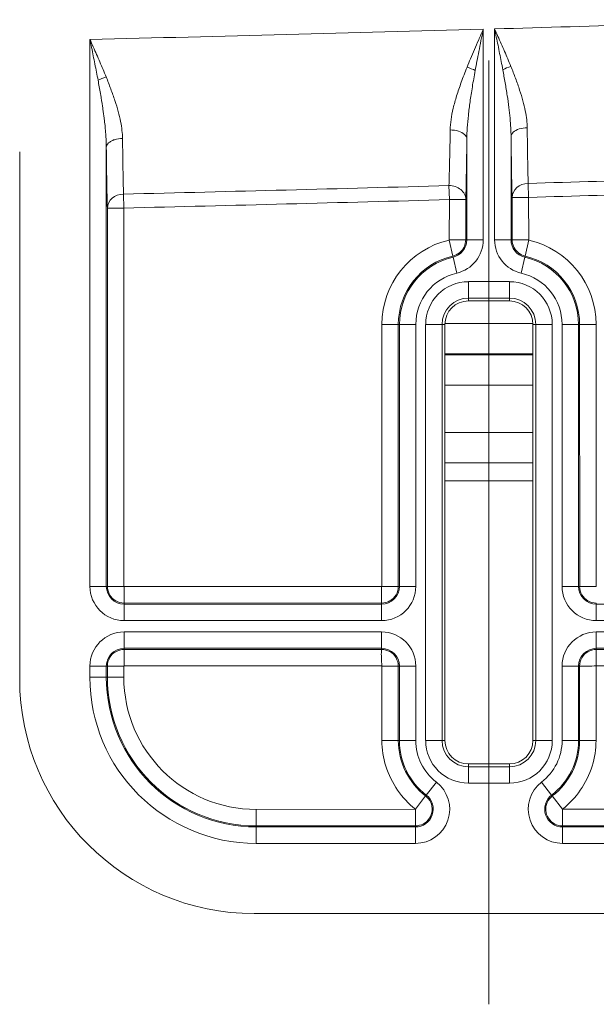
# Model space of a CAD drawing. Header units: inches. Extents: x 0 to 153, y 3 to 96.
# Tile 80 of 132: x 124.75 to 125.98, y 40.51 to 42.61. Entities that reach past the tile are written whole.
import ezdxf

# ---------------------------------------------------------------- set-up
doc = ezdxf.new("R2010")
doc.units = ezdxf.units.IN
doc.header["$LTSCALE"] = 4.5
doc.header["$MEASUREMENT"] = 0
doc.layers.add('Centerline (ANSI)', color=1, linetype='Continuous', lineweight=9, true_color=0xff0000)
doc.layers.add('Visible (ANSI)', color=7, linetype='Continuous', lineweight=18)
doc.layers.add('Visible Narrow (ANSI)', color=7, linetype='Continuous', lineweight=5)

msp = doc.modelspace()

# ---------------------------------------------------------------- linework, layer by layer
at = {"layer": 'Centerline (ANSI)', "linetype": 'Continuous'}
msp.add_line((125.7466, 40.5069), (125.7466, 42.5188), dxfattribs=at)
at = {"layer": 'Visible (ANSI)'}
for p, q in [((124.7466, 41.2004), (124.7466, 42.3245)), ((125.6622, 42.1367), (125.6972, 42.1367)), ((125.8316, 42.1364), (125.8237, 42.102)), ((125.7029, 42.0063), (125.7904, 42.0063)), ((125.6529, 41.0694), (125.6529, 41.9563)), ((125.8404, 41.9563), (125.8404, 41.0694)), ((125.8404, 41.6229), (125.6529, 41.6229)), ((124.9691, 41.3976), (124.9691, 41.3623)), ((125.7904, 41.0194), (125.7029, 41.0194)), ((127.8866, 40.7004), (125.2466, 40.7004))]:
    msp.add_line(p, q, dxfattribs=at)
for centre, radius, start, end in [((125.7029, 41.9563), 0.05, 90, 180), ((125.7904, 41.9563), 0.05, 0, 90), ((125.2466, 41.2004), 0.5, 180, 270), ((125.7029, 41.0694), 0.05, 180, 270), ((125.7904, 41.0694), 0.05, 270, 0)]:
    msp.add_arc(centre, radius, start, end, dxfattribs=at)
at = {"layer": 'Visible Narrow (ANSI)'}
for p, q in [((125.7345, 42.5857), (125.7345, 42.1367)), ((125.7587, 42.1367), (125.7587, 42.5863)), ((124.8962, 41.3979), (124.8962, 42.5639)), ((125.6995, 42.3518), (125.6995, 42.1367)), ((125.7937, 42.1367), (125.7937, 42.3565)), ((124.9312, 41.3979), (124.9312, 42.3337)), ((125.6614, 42.2522), (125.6622, 42.2224)), ((125.831, 42.2272), (125.8302, 42.2569)), ((124.9685, 42.2044), (124.9678, 42.2342)), ((125.6622, 42.2224), (125.662, 42.1363)), ((125.6622, 42.2224), (125.6972, 42.2224)), ((125.6972, 42.2224), (125.6972, 42.1367)), ((125.7962, 42.1367), (125.796, 42.2272)), ((125.831, 42.2272), (125.796, 42.2272)), ((125.8313, 42.1367), (125.831, 42.2272)), ((124.9685, 42.2044), (124.9335, 42.2044)), ((124.9338, 41.3979), (124.9335, 42.2044)), ((124.9688, 41.3979), (124.9685, 42.2044)), ((125.6618, 42.1361), (125.6696, 42.102)), ((125.6995, 42.1367), (125.6972, 42.1367)), ((125.6995, 42.1367), (125.7345, 42.1367)), ((125.7937, 42.1367), (125.7587, 42.1367)), ((125.7962, 42.1367), (125.7937, 42.1367)), ((125.8313, 42.1367), (125.796, 42.1367)), ((125.6701, 42.0997), (125.6695, 42.1022)), ((125.6701, 42.0997), (125.6779, 42.0656)), ((125.8232, 42.0997), (125.8154, 42.0656)), ((125.8237, 42.102), (125.8232, 42.0997)), ((125.7029, 42.0475), (125.7904, 42.0475)), ((125.7029, 42.0125), (125.7029, 42.0475)), ((125.7904, 42.0125), (125.7904, 42.0475)), ((125.7029, 42.0125), (125.7904, 42.0125)), ((125.7029, 42.0125), (125.7029, 42.0063)), ((125.7904, 42.0063), (125.7904, 42.0125)), ((125.8403, 41.9586), (125.6529, 41.9586)), ((125.5185, 41.9563), (125.5182, 41.3979)), ((125.5185, 41.9563), (125.5535, 41.9563)), ((125.5535, 41.9563), (125.5534, 41.3979)), ((125.5535, 41.9563), (125.5558, 41.9563)), ((125.5558, 41.9563), (125.5908, 41.9563)), ((125.5558, 41.9563), (125.5558, 41.3979)), ((125.5908, 41.9563), (125.5908, 41.3979)), ((125.6117, 41.0694), (125.6117, 41.9563)), ((125.6467, 41.9563), (125.6117, 41.9563)), ((125.6467, 41.0694), (125.6467, 41.9563)), ((125.6529, 41.9563), (125.6467, 41.9563)), ((125.8404, 41.9563), (125.8465, 41.9563)), ((125.8465, 41.9563), (125.8465, 41.0694)), ((125.8465, 41.9563), (125.8815, 41.9563)), ((125.8815, 41.9563), (125.8815, 41.0694)), ((125.9025, 41.3979), (125.9025, 41.9563)), ((125.9375, 41.9563), (125.9025, 41.9563)), ((125.9375, 41.3979), (125.9375, 41.9563)), ((125.9398, 41.9563), (125.9375, 41.9563)), ((125.94, 41.3979), (125.9398, 41.9563)), ((125.9748, 41.9563), (125.9398, 41.9563)), ((125.9751, 41.3979), (125.9748, 41.9563)), ((125.8404, 41.8936), (125.6529, 41.8936)), ((125.6529, 41.8916), (125.8404, 41.8916)), ((125.6529, 41.8266), (125.8404, 41.8266)), ((125.8404, 41.7262), (125.6529, 41.7262)), ((125.8404, 41.6614), (125.6529, 41.6614)), ((124.9312, 41.3979), (124.8962, 41.3979)), ((124.9312, 41.3979), (124.9338, 41.3979)), ((124.9688, 41.3979), (124.9335, 41.3979)), ((125.5179, 41.3976), (124.9691, 41.3976)), ((125.5179, 41.3976), (125.5179, 41.3623)), ((125.5182, 41.3979), (125.5535, 41.3979)), ((125.5534, 41.3979), (125.5558, 41.3979)), ((125.5558, 41.3979), (125.5908, 41.3979)), ((125.9375, 41.3979), (125.9025, 41.3979)), ((125.9375, 41.3979), (125.94, 41.3979)), ((125.9751, 41.3979), (125.9398, 41.3979)), ((125.5179, 41.3625), (124.9691, 41.3623)), ((124.9691, 41.36), (124.9691, 41.3623)), ((125.5179, 41.36), (124.9691, 41.36)), ((124.9691, 41.36), (124.9691, 41.325)), ((125.5179, 41.3625), (125.5179, 41.36)), ((125.5179, 41.36), (125.5179, 41.325)), ((125.9754, 41.36), (125.9754, 41.3623)), ((126.9431, 41.36), (125.9754, 41.36)), ((125.9754, 41.36), (125.9754, 41.325)), ((125.5179, 41.325), (124.9691, 41.325)), ((126.9431, 41.325), (125.9754, 41.325)), ((124.9691, 41.3008), (125.5179, 41.3008)), ((124.9691, 41.2658), (124.9691, 41.3008)), ((125.5179, 41.2658), (125.5179, 41.3008)), ((125.9754, 41.3008), (126.9431, 41.3008)), ((125.9754, 41.2658), (125.9754, 41.3008)), ((124.9691, 41.2658), (125.5179, 41.2658)), ((124.9691, 41.2633), (124.9691, 41.2658)), ((125.5179, 41.2658), (125.5179, 41.2634)), ((125.9754, 41.2633), (125.9754, 41.2658)), ((125.9754, 41.2658), (126.9431, 41.2658)), ((124.9691, 41.2282), (124.9691, 41.2635)), ((124.9691, 41.2633), (125.5179, 41.2634)), ((125.9754, 41.2282), (125.9754, 41.2635)), ((125.9754, 41.2633), (126.9431, 41.2634)), ((124.8962, 41.2043), (124.8962, 41.2279)), ((124.9312, 41.2279), (124.8962, 41.2279)), ((124.9312, 41.2043), (124.9312, 41.2279)), ((124.9336, 41.2279), (124.9312, 41.2279)), ((124.9335, 41.2043), (124.9336, 41.2279)), ((124.9688, 41.2279), (124.9335, 41.2279)), ((124.9685, 41.2043), (124.9688, 41.2279)), ((124.9691, 41.2282), (125.5182, 41.2282)), ((125.5182, 41.2279), (125.5185, 41.0694)), ((125.5182, 41.2279), (125.5535, 41.2279)), ((125.5532, 41.2279), (125.5535, 41.0694)), ((125.5558, 41.2279), (125.5532, 41.2279)), ((125.5558, 41.2279), (125.5908, 41.2279)), ((125.5558, 41.2279), (125.5558, 41.0694)), ((125.5908, 41.2279), (125.5908, 41.0694)), ((125.9025, 41.0694), (125.9025, 41.2279)), ((125.9375, 41.2279), (125.9025, 41.2279)), ((125.9398, 41.2279), (125.9375, 41.2279)), ((125.9375, 41.0694), (125.9375, 41.2279)), ((125.9398, 41.0694), (125.9398, 41.2279)), ((125.9748, 41.0694), (125.9751, 41.2282)), ((125.9752, 41.2282), (126.9432, 41.2282)), ((124.9312, 41.2043), (124.8962, 41.2043)), ((124.9335, 41.2043), (124.9312, 41.2043)), ((124.9685, 41.2043), (124.9335, 41.2043)), ((125.5185, 41.0694), (125.5535, 41.0694)), ((125.5535, 41.0694), (125.5558, 41.0694)), ((125.5558, 41.0694), (125.5908, 41.0694)), ((125.6467, 41.0694), (125.6117, 41.0694)), ((125.6529, 41.0694), (125.6467, 41.0694)), ((125.8404, 41.0694), (125.8465, 41.0694)), ((125.8465, 41.0694), (125.8815, 41.0694)), ((125.9375, 41.0694), (125.9025, 41.0694)), ((125.9398, 41.0694), (125.9375, 41.0694)), ((125.9748, 41.0694), (125.9398, 41.0694)), ((125.7029, 41.0194), (125.7029, 41.0133)), ((125.7904, 41.0194), (125.7904, 41.0133)), ((125.7904, 41.0133), (125.7029, 41.0133)), ((125.7029, 41.0133), (125.7029, 40.9783)), ((125.7904, 41.0133), (125.7904, 40.9783)), ((125.6131, 40.9529), (125.6345, 40.9806)), ((125.7904, 40.9783), (125.7029, 40.9783)), ((125.8802, 40.9529), (125.8588, 40.9806)), ((125.59, 40.9229), (125.6117, 40.9511)), ((125.6131, 40.9529), (125.6117, 40.951)), ((125.8817, 40.9509), (125.8802, 40.9529)), ((125.9032, 40.923), (125.8816, 40.9511)), ((125.59, 40.9227), (125.2505, 40.9223)), ((125.2505, 40.9223), (125.2505, 40.8873)), ((125.59, 40.9227), (125.59, 40.8873)), ((127.4031, 40.9227), (125.9033, 40.9227)), ((125.9033, 40.9227), (125.9033, 40.8873)), ((125.59, 40.8876), (125.2505, 40.8873)), ((125.2505, 40.8873), (125.2505, 40.885)), ((125.59, 40.885), (125.2505, 40.885)), ((125.2505, 40.885), (125.2505, 40.85)), ((125.59, 40.885), (125.59, 40.8876)), ((125.59, 40.885), (125.59, 40.85)), ((127.4028, 40.8876), (125.9033, 40.8873)), ((125.9033, 40.8873), (125.9033, 40.885)), ((127.4028, 40.885), (125.9033, 40.885)), ((125.9033, 40.885), (125.9033, 40.85)), ((125.59, 40.85), (125.2505, 40.85)), ((127.4028, 40.85), (125.9033, 40.85))]:
    msp.add_line(p, q, dxfattribs=at)
for centre, radius, start, end in [((120.7466, 218.4718), 175.9569, 271.632281, 271.842243), ((120.7466, 218.4718), 175.9569, 271.351335, 271.624397), ((120.7466, 218.4718), 176.2882, 271.652439, 271.842243), ((120.7466, 218.4718), 176.2882, 271.372066, 271.597568), ((120.7466, 218.4718), 176.318, 271.652439, 271.842243), ((120.7466, 218.4718), 176.318, 271.372066, 271.597568), ((125.7029, 41.9563), 0.1844, 102.882, 180), ((125.6616, 42.1367), 0.0379, 282.8837, 0), ((125.6616, 42.1367), 0.0729, 282.8837, 0), ((125.8316, 42.1367), 0.0729, 180, 257.1163), ((125.8316, 42.1367), 0.0379, 180, 257.1163), ((125.7904, 41.9563), 0.1844, 0, 77.116), ((125.7029, 41.9563), 0.1494, 102.8824, 180), ((125.7029, 41.9563), 0.1471, 102.8837, 180), ((125.7904, 41.9563), 0.1471, 0, 77.1163), ((125.7904, 41.9563), 0.1494, 0, 77.1161), ((125.7029, 41.9563), 0.1121, 102.8837, 180), ((125.7904, 41.9563), 0.1121, 0, 77.1163), ((125.7029, 41.9563), 0.0911, 90, 180), ((125.7904, 41.9563), 0.0911, 0, 90), ((125.7029, 41.9563), 0.0561, 90, 180), ((125.7904, 41.9563), 0.0561, 0, 90), ((124.9691, 41.3979), 0.0729, 180, 270), ((124.9691, 41.3979), 0.0379, 180, 270), ((125.5179, 41.3979), 0.0729, 270, 0), ((125.5179, 41.3979), 0.0379, 270, 0), ((125.9754, 41.3979), 0.0729, 180, 270), ((125.9754, 41.3979), 0.0379, 180, 270), ((124.9691, 41.2279), 0.0729, 90, 180), ((125.5179, 41.2279), 0.0729, 0, 90), ((125.9754, 41.2279), 0.0729, 90, 180), ((124.9691, 41.2279), 0.0379, 90, 180), ((125.5179, 41.2279), 0.0379, 0, 90), ((125.9754, 41.2279), 0.0379, 90, 180), ((125.2505, 41.2043), 0.3543, 180, 270), ((125.2505, 41.2043), 0.3193, 180, 270), ((125.2505, 41.2043), 0.317, 180, 270), ((125.2505, 41.2043), 0.282, 180, 270), ((125.7029, 41.0694), 0.1494, 180, 232.3854), ((125.7029, 41.0694), 0.1471, 180, 232.3858), ((125.7029, 41.0694), 0.1121, 180, 232.3858), ((125.7029, 41.0694), 0.0911, 180, 270), ((125.7029, 41.0694), 0.0561, 180, 270), ((125.7904, 41.0694), 0.0911, 270, 0), ((125.7904, 41.0694), 0.0561, 270, 0), ((125.7904, 41.0694), 0.1121, 307.6142, 0), ((125.7904, 41.0694), 0.1471, 307.6142, 0), ((125.7904, 41.0694), 0.1494, 307.614, 0), ((125.59, 40.9229), 0.0729, 270, 52.3858), ((125.9033, 40.9229), 0.0729, 127.6142, 270), ((125.59, 40.9229), 0.0379, 270, 52.3858), ((125.9033, 40.9229), 0.0379, 127.6142, 270)]:
    msp.add_arc(centre, radius, start, end, dxfattribs=at)
for centre, major_axis, ratio, start_param, end_param in [((125.7002, 42.4977), (-0.0329, 0.0121), 0.190633, 4.233922, 4.788462), ((125.7935, 42.4992), (0.0328, 0.0123), 0.196613, 1.503643, 2.054333), ((124.9309, 42.4767), (0.0328, 0.0123), 0.196108, 1.50285, 2.053883), ((125.6622, 42.2225), (0.035, -0.001), 0.849164, 0.032371, 1.6183), ((125.831, 42.2272), (-0.035, -0.001), 0.849532, 4.713026, 6.250652), ((124.9685, 42.2045), (-0.035, -0.001), 0.84953, 4.708867, 6.250655)]:
    msp.add_ellipse(centre, major_axis=major_axis, ratio=ratio, start_param=start_param, end_param=end_param, dxfattribs=at)
for points, knots in [([(125.7, 42.5048), (125.7023, 42.5106), (125.7048, 42.5166), (125.7074, 42.5228), (125.71, 42.5291), (125.7127, 42.5355), (125.7156, 42.5422), (125.7185, 42.5489), (125.7215, 42.5559), (125.7247, 42.5632), (125.7278, 42.5705), (125.7311, 42.5779), (125.7345, 42.5857)], [0, 0, 0, 0, 0.25, 0.25, 0.25, 0.5, 0.5, 0.5, 0.75, 0.75, 0.75, 1, 1, 1, 1]), ([(125.7174, 42.4977), (125.7185, 42.504), (125.7197, 42.5105), (125.721, 42.5173), (125.7223, 42.524), (125.7237, 42.531), (125.7251, 42.5383), (125.7265, 42.5457), (125.7281, 42.5533), (125.7296, 42.5612), (125.7312, 42.5691), (125.7328, 42.5772), (125.7345, 42.5857)], [0, 0, 0, 0, 0.25, 0.25, 0.25, 0.5, 0.5, 0.5, 0.75, 0.75, 0.75, 1, 1, 1, 1]), ([(125.7587, 42.5863), (125.7599, 42.5805), (125.7611, 42.5747), (125.7623, 42.5689), (125.7635, 42.5631), (125.7647, 42.5572), (125.7659, 42.5514), (125.767, 42.5456), (125.7682, 42.5398), (125.7694, 42.534), (125.7705, 42.5282), (125.7717, 42.5224), (125.7728, 42.5166), (125.7739, 42.5108), (125.775, 42.505), (125.7761, 42.4992)], [0, 0, 0, 0, 0.2, 0.2, 0.2, 0.4, 0.4, 0.4, 0.6, 0.6, 0.6, 0.8, 0.8, 0.8, 1, 1, 1, 1]), ([(125.7587, 42.5863), (125.7611, 42.581), (125.7635, 42.5757), (125.7658, 42.5703), (125.7682, 42.565), (125.7706, 42.5597), (125.7729, 42.5543), (125.7752, 42.549), (125.7776, 42.5437), (125.7799, 42.5384), (125.7822, 42.533), (125.7844, 42.5277), (125.7867, 42.5224), (125.7889, 42.5171), (125.7911, 42.5118), (125.7933, 42.5064)], [0, 0, 0, 0, 0.2, 0.2, 0.2, 0.4, 0.4, 0.4, 0.6, 0.6, 0.6, 0.8, 0.8, 0.8, 1, 1, 1, 1]), ([(124.8962, 42.5639), (124.8986, 42.5585), (124.901, 42.5532), (124.9033, 42.5479), (124.9057, 42.5425), (124.9081, 42.5372), (124.9104, 42.5318), (124.9127, 42.5265), (124.9151, 42.5212), (124.9174, 42.5159), (124.9197, 42.5105), (124.9219, 42.5052), (124.9242, 42.4999), (124.9264, 42.4946), (124.9286, 42.4892), (124.9308, 42.4839)], [0, 0, 0, 0, 0.2, 0.2, 0.2, 0.4, 0.4, 0.4, 0.6, 0.6, 0.6, 0.8, 0.8, 0.8, 1, 1, 1, 1]), ([(124.8962, 42.5639), (124.8974, 42.5581), (124.8986, 42.5522), (124.8998, 42.5464), (124.901, 42.5406), (124.9022, 42.5348), (124.9033, 42.5289), (124.9045, 42.5231), (124.9057, 42.5173), (124.9068, 42.5115), (124.908, 42.5057), (124.9091, 42.4999), (124.9103, 42.4941), (124.9114, 42.4883), (124.9125, 42.4825), (124.9136, 42.4767)], [0, 0, 0, 0, 0.2, 0.2, 0.2, 0.4, 0.4, 0.4, 0.6, 0.6, 0.6, 0.8, 0.8, 0.8, 1, 1, 1, 1]), ([(125.664, 42.3709), (125.6641, 42.3778), (125.6647, 42.3851), (125.6658, 42.3928), (125.6669, 42.4004), (125.6685, 42.4086), (125.6705, 42.4171), (125.6725, 42.4256), (125.675, 42.4344), (125.6778, 42.4436), (125.6807, 42.4528), (125.6839, 42.4624), (125.6876, 42.4725), (125.6913, 42.4827), (125.6954, 42.4935), (125.7, 42.5048)], [0, 0, 0, 0, 0.2, 0.2, 0.2, 0.4, 0.4, 0.4, 0.6, 0.6, 0.6, 0.8, 0.8, 0.8, 0.9999977, 0.9999977, 0.9999977, 0.9999977]), ([(125.7933, 42.5064), (125.7968, 42.4978), (125.8001, 42.4894), (125.8032, 42.4809), (125.8064, 42.4725), (125.8094, 42.464), (125.812, 42.456), (125.8147, 42.4479), (125.817, 42.4401), (125.819, 42.4328), (125.821, 42.4254), (125.8227, 42.4184), (125.824, 42.4117), (125.8254, 42.405), (125.8264, 42.3987), (125.8271, 42.3927), (125.8277, 42.3867), (125.8281, 42.381), (125.8282, 42.3756)], [0.0000008, 0.0000008, 0.0000008, 0.0000008, 0.1666667, 0.1666667, 0.1666667, 0.3333333, 0.3333333, 0.3333333, 0.5, 0.5, 0.5, 0.6666667, 0.6666667, 0.6666667, 0.8333333, 0.8333333, 0.8333333, 1, 1, 1, 1]), ([(124.9308, 42.4839), (124.9343, 42.4753), (124.9376, 42.4668), (124.9407, 42.4584), (124.9439, 42.4499), (124.9469, 42.4415), (124.9496, 42.4334), (124.9522, 42.4252), (124.9546, 42.4175), (124.9566, 42.4101), (124.9586, 42.4027), (124.9602, 42.3957), (124.9616, 42.389), (124.9629, 42.3823), (124.9639, 42.376), (124.9646, 42.3699), (124.9653, 42.3639), (124.9657, 42.3582), (124.9658, 42.3528)], [0.0000006, 0.0000006, 0.0000006, 0.0000006, 0.1666667, 0.1666667, 0.1666667, 0.3333333, 0.3333333, 0.3333333, 0.5, 0.5, 0.5, 0.6666667, 0.6666667, 0.6666667, 0.8333333, 0.8333333, 0.8333333, 1, 1, 1, 1]), ([(125.6995, 42.3518), (125.6996, 42.3593), (125.6999, 42.3672), (125.7004, 42.3756), (125.7009, 42.384), (125.7017, 42.3929), (125.7027, 42.4021), (125.7037, 42.4114), (125.7049, 42.421), (125.7063, 42.431), (125.7078, 42.441), (125.7094, 42.4514), (125.7112, 42.4625), (125.713, 42.4736), (125.7151, 42.4853), (125.7174, 42.4977)], [0, 0, 0, 0, 0.2, 0.2, 0.2, 0.4, 0.4, 0.4, 0.6, 0.6, 0.6, 0.8, 0.8, 0.8, 0.9999978, 0.9999978, 0.9999978, 0.9999978]), ([(125.7761, 42.4992), (125.7779, 42.4898), (125.7795, 42.4806), (125.7811, 42.4714), (125.7827, 42.4621), (125.7842, 42.4529), (125.7855, 42.4441), (125.7869, 42.4353), (125.7881, 42.4269), (125.7891, 42.4188), (125.7901, 42.4108), (125.7909, 42.4032), (125.7916, 42.3959), (125.7923, 42.3886), (125.7928, 42.3817), (125.7931, 42.3751), (125.7935, 42.3686), (125.7937, 42.3623), (125.7937, 42.3565)], [0.0000007, 0.0000007, 0.0000007, 0.0000007, 0.1666667, 0.1666667, 0.1666667, 0.3333333, 0.3333333, 0.3333333, 0.5, 0.5, 0.5, 0.6666667, 0.6666667, 0.6666667, 0.8333333, 0.8333333, 0.8333333, 1, 1, 1, 1]), ([(124.9136, 42.4767), (124.9153, 42.4673), (124.917, 42.458), (124.9186, 42.4488), (124.9188, 42.4477), (124.919, 42.4465), (124.9192, 42.4454), (124.9206, 42.4373), (124.9219, 42.4293), (124.923, 42.4215), (124.9234, 42.4193), (124.9237, 42.4171), (124.924, 42.4149), (124.925, 42.4085), (124.9258, 42.4022), (124.9266, 42.3962), (124.9269, 42.3931), (124.9273, 42.3902), (124.9276, 42.3872), (124.9282, 42.3824), (124.9287, 42.3777), (124.9291, 42.3732), (124.9294, 42.3695), (124.9297, 42.3659), (124.93, 42.3625), (124.9302, 42.359), (124.9305, 42.3557), (124.9306, 42.3524), (124.9309, 42.3483), (124.931, 42.3443), (124.9311, 42.3404), (124.9312, 42.3381), (124.9312, 42.3359), (124.9312, 42.3337)], [0.0000006, 0.0000006, 0.0000006, 0.0000006, 0.1666667, 0.1666667, 0.1666667, 0.1874283, 0.1874283, 0.1874283, 0.3333333, 0.3333333, 0.3333333, 0.3752031, 0.3752031, 0.3752031, 0.5, 0.5, 0.5, 0.5628801, 0.5628801, 0.5628801, 0.6666667, 0.6666667, 0.6666667, 0.7503443, 0.7503443, 0.7503443, 0.8333333, 0.8333333, 0.8333333, 0.9380475, 0.9380475, 0.9380475, 1, 1, 1, 1]), ([(125.664, 42.3709), (125.6637, 42.3482), (125.6629, 42.3046), (125.6619, 42.2679), (125.6614, 42.2522)], [0.0000038, 0.0000038, 0.0000038, 0.0000038, 0.5, 0.9999989, 0.9999989, 0.9999989, 0.9999989]), ([(125.664, 42.3709), (125.6701, 42.3709), (125.6762, 42.37), (125.6816, 42.3684), (125.6869, 42.3667), (125.6914, 42.3643), (125.6946, 42.3614), (125.6977, 42.3585), (125.6994, 42.3551), (125.6995, 42.3518)], [0, 0, 0, 0, 0.333333, 0.333333, 0.333333, 0.666667, 0.666667, 0.666667, 1, 1, 1, 1]), ([(125.7937, 42.3565), (125.7938, 42.3597), (125.7955, 42.363), (125.7985, 42.3659), (125.8015, 42.3687), (125.8059, 42.3712), (125.811, 42.3729), (125.8162, 42.3746), (125.8222, 42.3755), (125.8282, 42.3756)], [0, 0, 0, 0, 0.3333333, 0.3333333, 0.3333333, 0.6666667, 0.6666667, 0.6666667, 1, 1, 1, 1]), ([(125.8302, 42.257), (125.8297, 42.2722), (125.829, 42.308), (125.8284, 42.3521), (125.8282, 42.3756)], [0.0000046, 0.0000046, 0.0000046, 0.0000046, 0.5, 0.9999945, 0.9999945, 0.9999945, 0.9999945]), ([(124.9312, 42.3337), (124.9313, 42.337), (124.933, 42.3402), (124.936, 42.3431), (124.9375, 42.3445), (124.9394, 42.3459), (124.9415, 42.347), (124.9435, 42.3482), (124.946, 42.3493), (124.9486, 42.3501), (124.9538, 42.3518), (124.9598, 42.3527), (124.9658, 42.3528)], [0, 0, 0, 0, 0.333333, 0.333333, 0.333333, 0.500038, 0.500038, 0.500038, 0.666667, 0.666667, 0.666667, 1, 1, 1, 1]), ([(124.9678, 42.2342), (124.9674, 42.2495), (124.9666, 42.2853), (124.966, 42.3294), (124.9658, 42.3528)], [0.0000046, 0.0000046, 0.0000046, 0.0000046, 0.5, 0.9999944, 0.9999944, 0.9999944, 0.9999944]), ([(125.6995, 42.3518), (125.6992, 42.3265), (125.6986, 42.2796), (125.6977, 42.2398), (125.6972, 42.2224)], [0, 0, 0, 0, 0.5, 0.9999991, 0.9999991, 0.9999991, 0.9999991]), ([(125.796, 42.2272), (125.7955, 42.2441), (125.7947, 42.2829), (125.794, 42.3304), (125.7937, 42.3565)], [0.000004, 0.000004, 0.000004, 0.000004, 0.5, 1, 1, 1, 1]), ([(124.9335, 42.2044), (124.933, 42.2213), (124.9322, 42.2601), (124.9315, 42.3077), (124.9312, 42.3337)], [0.000004, 0.000004, 0.000004, 0.000004, 0.5, 1, 1, 1, 1]), ([(125.6972, 42.1367), (125.6971, 42.1314), (125.6949, 42.1208), (125.6846, 42.1078), (125.6747, 42.1034), (125.6696, 42.102)], [0, 0, 0, 0, 0.3333333, 0.6666667, 0.9999644, 0.9999644, 0.9999644, 0.9999644]), ([(125.5185, 41.0694), (125.5185, 41.0505), (125.5237, 41.0144), (125.5502, 40.9613), (125.5747, 40.9349), (125.5899, 40.9228)], [0, 0, 0, 0, 0.3333333, 0.6666667, 0.9973846, 0.9973846, 0.9973846, 0.9973846]), ([(125.9033, 40.923), (125.9186, 40.9349), (125.9431, 40.9613), (125.9696, 41.0145), (125.9748, 41.0506), (125.9748, 41.0694)], [0.0025932, 0.0025932, 0.0025932, 0.0025932, 0.3333333, 0.6666667, 1, 1, 1, 1]), ([(125.6117, 40.951), (125.6163, 40.9474), (125.6239, 40.9381), (125.6269, 40.92), (125.6211, 40.9027), (125.6077, 40.8901), (125.5959, 40.8876), (125.59, 40.8874)], [0.0000039, 0.0000039, 0.0000039, 0.0000039, 0.2, 0.4, 0.6, 0.8, 0.9999982, 0.9999982, 0.9999982, 0.9999982]), ([(125.9033, 40.8873), (125.8975, 40.8873), (125.8857, 40.8902), (125.8722, 40.9026), (125.8663, 40.9198), (125.8693, 40.938), (125.8771, 40.9472), (125.8816, 40.951)], [0.0000005, 0.0000005, 0.0000005, 0.0000005, 0.2, 0.4, 0.6, 0.8, 0.9999959, 0.9999959, 0.9999959, 0.9999959])]:
    msp.add_open_spline(points, degree=3, knots=knots, dxfattribs=at)
for points in [[(125.8237, 42.102), (125.8185, 42.1032), (125.8087, 42.1078), (125.7984, 42.1207), (125.7962, 42.1313), (125.796, 42.1367)], [(124.9691, 41.3623), (124.9629, 41.3624), (124.9506, 41.3655), (124.9367, 41.3792), (124.9338, 41.3917), (124.9335, 41.3979)], [(125.5534, 41.3979), (125.5534, 41.3917), (125.5502, 41.3794), (125.5365, 41.3655), (125.5241, 41.3625), (125.5179, 41.3623)], [(125.9754, 41.3623), (125.9692, 41.3624), (125.9568, 41.3655), (125.943, 41.3792), (125.94, 41.3917), (125.9398, 41.3979)], [(124.9336, 41.2279), (124.9336, 41.2341), (124.9368, 41.2464), (124.9505, 41.2602), (124.9629, 41.2633), (124.9691, 41.2635)], [(125.5182, 41.2279), (125.5182, 41.2343), (125.5171, 41.2469), (125.5173, 41.2603), (125.5179, 41.2633), (125.5179, 41.2634)], [(125.5179, 41.2634), (125.5241, 41.2634), (125.5364, 41.2602), (125.5502, 41.2465), (125.5532, 41.2341), (125.5535, 41.2279)], [(125.9398, 41.2279), (125.9398, 41.2341), (125.943, 41.2464), (125.9567, 41.2602), (125.9691, 41.2633), (125.9754, 41.2635)], [(125.9754, 41.2282), (125.969, 41.2282), (125.9563, 41.2273), (125.943, 41.2275), (125.9399, 41.2279), (125.9398, 41.2279)]]:
    msp.add_open_spline(points, degree=3, dxfattribs=at)

doc.saveas('drawing.dxf')
